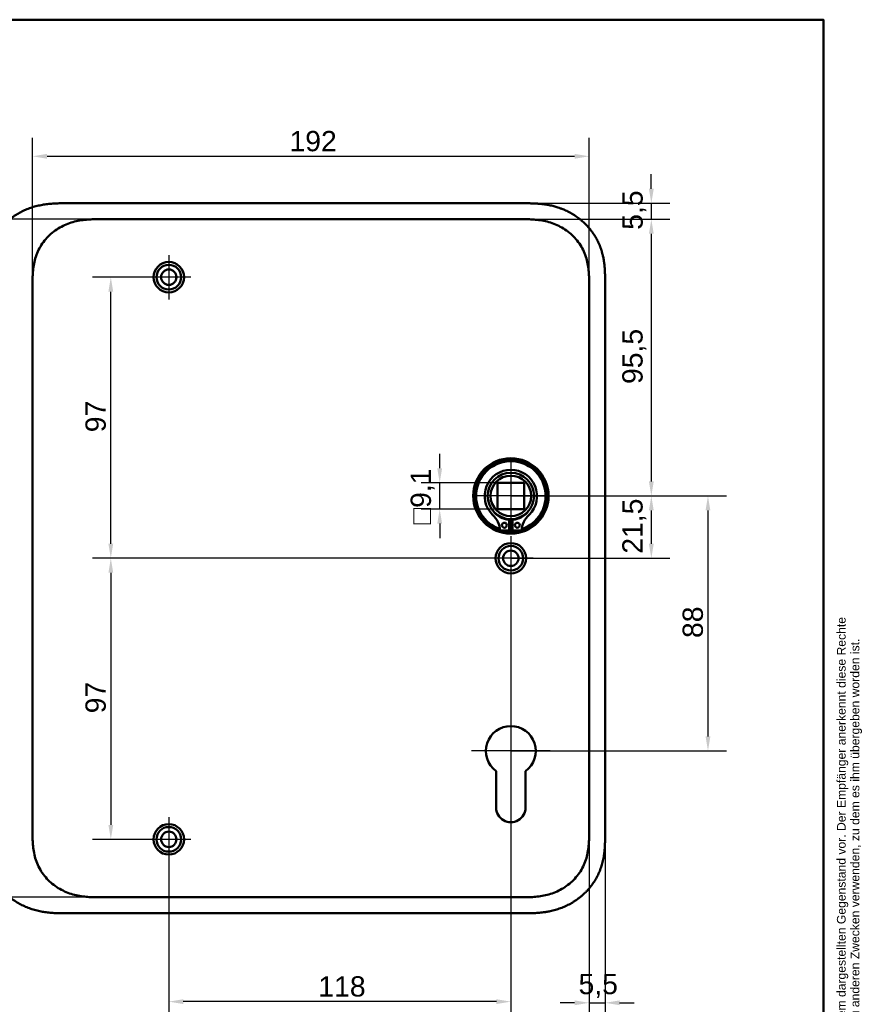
# Model space of a CAD drawing. Header units: millimetres. Extents: x 20 to 833, y 20 to 574.
# Tile 12 of 12: x 543 to 833, y 234 to 574. Entities that reach past the tile are written whole.
import ezdxf
from ezdxf.enums import TextEntityAlignment as Align

# ---------------------------------------------------------------- set-up
doc = ezdxf.new("R2010")
doc.units = ezdxf.units.MM
doc.header["$LTSCALE"] = 2
for name, color, linetype, lineweight in [('Bemaßungen(DIN)', 7, 'Continuous', 25), ('Mittelpunktmarkierung(DIN)', 7, 'Continuous', 25), ('Sichtbare Kanten(DIN)', 7, 'Continuous', 50), ('Skizziergeometrie(DIN)', 7, 'Continuous', 50), ('Symbole(DIN)', 7, 'Continuous', 25)]:
    doc.layers.add(name, color=color, linetype=linetype, lineweight=lineweight)
doc.styles.add('Aktuell-DIN', font='arial.ttf')
doc.styles.add('STANDARD-DIN~0', font='arial.ttf')
doc.styles.add('Textstil10', font='arial.ttf')
doc.styles.add('Textstil41', font='arial.ttf', dxfattribs={"width": 0.8})
doc.styles.add('Textstil83', font='arial.ttf', dxfattribs={"width": 0.8})
doc.dimstyles.new('CAD-LAN', dxfattribs={"dimscale": 2, "dimtxt": 3.5, "dimasz": 2.5, "dimexe": 3.175, "dimexo": 0, "dimgap": 0.8, "dimtad": 1, "dimrnd": 1e-08, "dimtxsty": 'STANDARD-DIN~0', "dimcen": 0.09, "dimdle": 10, "dimclrd": 250, "dimclre": 250, "dimclrt": 250, "dimadec": 0, "dimazin": 2, "dimtfac": 1, "dimtmove": 0, "dimatfit": 3, "dimfxl": 1, "dimtolj": 1, "dimtzin": 0, "dimlwd": 25, "dimlwe": 25, "dimarcsym": 0})

# ---------------------------------------------------------------- blocks, each defined once
blk = doc.blocks.new('Ränder Standardrahmen')
at = {"layer": 'Skizziergeometrie(DIN)', "flags": 128}
blk.add_lwpolyline([(10, 10), (10, 287), (410, 287), (410, 10), (10, 10)], dxfattribs=at)
blk = doc.blocks.new('Schriftfelder Heusser')
at = {"layer": 'Symbole(DIN)', "color": 7, "insert": (293.33, 191.7), "char_height": 1.5, "width": 182.3003, "attachment_point": 1, "rotation": 90, "line_spacing_factor": 0.944221, "style": 'Aktuell-DIN'}
blk.add_mtext('\\fArial|b0|i0;\\H1.5000;Die Schlossfabrik Heusser AG ist Eigentümerin dieses Dokumentes und behält sich alle Rechte an diesem und dem dargestellten Gegenstand vor. Der Empfänger anerkennt diese Rechte\\Pund wird das Dokument nicht ohne schriftliche Ermächtigung der Eigentümerin Dritten zugänglich machen oder zu anderen Zwecken verwenden, zu dem es ihm übergeben worden ist.\\P ', dxfattribs=at)
at = {"layer": 'Symbole(DIN)', "color": 179, "true_color": 0x262659, "style": 'Textstil10'}
blk.add_attdef('ERSTELLUNGSDATUM_001', (217.23, 218.29), '', height=2, dxfattribs=at)
at = {"layer": 'Symbole(DIN)', "color": 179, "true_color": 0x262659}
for tag, height, style, p in [('AUTOR', 2.49, 'Aktuell-DIN', (240.03, 219.26)), ('KONTROLLDATUM', 2, 'Textstil10', (217.42, 215.04)), ('KONTROLLIERT_VON', 2, 'Textstil10', (239.98, 215.05))]:
    blk.add_attdef(tag, text='', height=height, dxfattribs=dict(at, style=style)).set_placement(p, align=Align.MIDDLE_LEFT)
at = {"layer": 'Symbole(DIN)', "color": 7, "style": 'Textstil83', "width": 0.8}
blk.add_attdef('Anfänglicher_Ansichtsmaßstab_001', (281.57, 213.34), '', height=2.3, dxfattribs=at)
at = {"layer": 'Symbole(DIN)', "color": 179, "true_color": 0x262659, "style": 'Textstil10'}
blk.add_attdef('PROJEKT', text='', height=2, dxfattribs=at).set_placement((217.77, 209.72), align=Align.BOTTOM_LEFT)
at = {"layer": 'Symbole(DIN)', "color": 7, "style": 'Textstil41', "width": 0.8}
blk.add_attdef('STATUS', text='', height=5, dxfattribs=at).set_placement((284.53, 195.86), align=Align.MIDDLE_CENTER)
blk = doc.blocks.new('*D14')
at = {"layer": 'Bemaßungen(DIN)', "color": 250, "linetype": 'Continuous', "lineweight": 25, "true_color": 0x3f3f3f, "transparency": 16777216}
for p, q in [((570.71, 505.14), (508.36, 505.14)), ((514.71, 500.14), (514.71, 276.14)), ((570.71, 271.14), (508.36, 271.14))]:
    blk.add_line(p, q, dxfattribs=at)
at = {"layer": 'Bemaßungen(DIN)', "color": 250, "linetype": 'Continuous', "true_color": 0x3f3f3f, "transparency": 16777216}
for points in [[(513.88, 500.14), (515.54, 500.14), (514.71, 505.14)], [(513.88, 276.14), (515.54, 276.14), (514.71, 271.14)]]:
    blk.add_solid(points, dxfattribs=at)
at = {"layer": 'Defpoints', "color": 0, "linetype": 'Continuous', "transparency": 16777216}
for p in [(570.71, 505.14), (514.71, 271.14), (570.71, 271.14)]:
    blk.add_point(p, dxfattribs=at)
at = {"layer": 'Bemaßungen(DIN)', "color": 250, "linetype": 'Continuous', "lineweight": 25, "true_color": 0x3f3f3f, "transparency": 16777216, "insert": (505.96, 380.36), "char_height": 7, "attachment_point": 1, "rotation": 90, "style": 'STANDARD-DIN~0'}
blk.add_mtext('\\A1;234', dxfattribs=at)
blk = doc.blocks.new('*D15')
at = {"layer": 'Bemaßungen(DIN)', "color": 250, "linetype": 'Continuous', "lineweight": 25, "true_color": 0x3f3f3f, "transparency": 16777216}
for p, q in [((547.17, 482.86), (547.17, 533.21)), ((739.17, 482.86), (739.17, 533.21)), ((552.17, 526.86), (734.17, 526.86))]:
    blk.add_line(p, q, dxfattribs=at)
at = {"layer": 'Bemaßungen(DIN)', "color": 250, "linetype": 'Continuous', "true_color": 0x3f3f3f, "transparency": 16777216}
for points in [[(552.17, 527.69), (552.17, 526.02), (547.17, 526.86)], [(734.17, 527.69), (734.17, 526.02), (739.17, 526.86)]]:
    blk.add_solid(points, dxfattribs=at)
at = {"layer": 'Defpoints', "color": 0, "linetype": 'Continuous', "transparency": 16777216}
for p in [(739.17, 526.86), (547.17, 482.86), (739.17, 482.86)]:
    blk.add_point(p, dxfattribs=at)
at = {"layer": 'Bemaßungen(DIN)', "color": 250, "linetype": 'Continuous', "lineweight": 25, "true_color": 0x3f3f3f, "transparency": 16777216, "insert": (635.8, 535.6), "char_height": 7, "attachment_point": 1, "style": 'STANDARD-DIN~0'}
blk.add_mtext('\\A1;192', dxfattribs=at)
blk = doc.blocks.new('*D18')
at = {"layer": 'Bemaßungen(DIN)', "color": 250, "linetype": 'Continuous', "lineweight": 25, "true_color": 0x3f3f3f, "transparency": 16777216}
for p, q in [((594.17, 485.14), (567.82, 485.14)), ((574.17, 393.14), (574.17, 480.14)), ((712.17, 388.14), (567.82, 388.14))]:
    blk.add_line(p, q, dxfattribs=at)
at = {"layer": 'Bemaßungen(DIN)', "color": 250, "linetype": 'Continuous', "true_color": 0x3f3f3f, "transparency": 16777216}
for points in [[(573.34, 480.14), (575, 480.14), (574.17, 485.14)], [(573.34, 393.14), (575, 393.14), (574.17, 388.14)]]:
    blk.add_solid(points, dxfattribs=at)
at = {"layer": 'Defpoints', "color": 0, "linetype": 'Continuous', "transparency": 16777216}
for p in [(574.17, 485.14), (594.17, 485.14), (712.17, 388.14)]:
    blk.add_point(p, dxfattribs=at)
at = {"layer": 'Bemaßungen(DIN)', "color": 250, "linetype": 'Continuous', "lineweight": 25, "true_color": 0x3f3f3f, "transparency": 16777216, "insert": (565.42, 431.63), "char_height": 7, "attachment_point": 1, "rotation": 90, "style": 'STANDARD-DIN~0'}
blk.add_mtext('\\A1;97', dxfattribs=at)
blk = doc.blocks.new('*D19')
at = {"layer": 'Bemaßungen(DIN)', "color": 250, "linetype": 'Continuous', "lineweight": 25, "true_color": 0x3f3f3f, "transparency": 16777216}
for p, q in [((712.17, 388.14), (567.82, 388.14)), ((574.17, 383.14), (574.17, 296.14)), ((594.17, 291.14), (567.82, 291.14))]:
    blk.add_line(p, q, dxfattribs=at)
at = {"layer": 'Bemaßungen(DIN)', "color": 250, "linetype": 'Continuous', "true_color": 0x3f3f3f, "transparency": 16777216}
for points in [[(573.34, 383.14), (575, 383.14), (574.17, 388.14)], [(573.34, 296.14), (575, 296.14), (574.17, 291.14)]]:
    blk.add_solid(points, dxfattribs=at)
at = {"layer": 'Defpoints', "color": 0, "linetype": 'Continuous', "transparency": 16777216}
for p in [(712.17, 388.14), (574.17, 291.14), (594.17, 291.14)]:
    blk.add_point(p, dxfattribs=at)
at = {"layer": 'Bemaßungen(DIN)', "color": 250, "linetype": 'Continuous', "lineweight": 25, "true_color": 0x3f3f3f, "transparency": 16777216, "insert": (565.42, 334.63), "char_height": 7, "attachment_point": 1, "rotation": 90, "style": 'STANDARD-DIN~0'}
blk.add_mtext('\\A1;97', dxfattribs=at)
blk = doc.blocks.new('*D20')
at = {"layer": 'Bemaßungen(DIN)', "color": 250, "linetype": 'Continuous', "lineweight": 25, "true_color": 0x3f3f3f, "transparency": 16777216}
for p, q in [((760.63, 515.64), (760.63, 520.64)), ((716.63, 510.64), (766.98, 510.64)), ((760.63, 510.64), (760.63, 505.14)), ((715.63, 505.14), (766.98, 505.14)), ((760.63, 500.14), (760.63, 495.14))]:
    blk.add_line(p, q, dxfattribs=at)
at = {"layer": 'Bemaßungen(DIN)', "color": 250, "linetype": 'Continuous', "true_color": 0x3f3f3f, "transparency": 16777216}
for points in [[(759.8, 515.64), (761.47, 515.64), (760.63, 510.64)], [(759.8, 500.14), (761.47, 500.14), (760.63, 505.14)]]:
    blk.add_solid(points, dxfattribs=at)
at = {"layer": 'Defpoints', "color": 0, "linetype": 'Continuous', "transparency": 16777216}
for p in [(716.63, 510.64), (715.63, 505.14), (760.63, 505.14)]:
    blk.add_point(p, dxfattribs=at)
at = {"layer": 'Bemaßungen(DIN)', "color": 250, "linetype": 'Continuous', "lineweight": 25, "true_color": 0x3f3f3f, "transparency": 16777216, "insert": (750.65, 501.49), "char_height": 7, "attachment_point": 1, "rotation": 90, "style": 'STANDARD-DIN~0'}
blk.add_mtext('\\A1;5,5', dxfattribs=at)
blk = doc.blocks.new('*D21')
at = {"layer": 'Bemaßungen(DIN)', "color": 250, "linetype": 'Continuous', "lineweight": 25, "true_color": 0x3f3f3f, "transparency": 16777216}
for p, q in [((715.63, 505.14), (766.98, 505.14)), ((760.63, 500.14), (760.63, 414.64)), ((712.17, 409.64), (766.98, 409.64))]:
    blk.add_line(p, q, dxfattribs=at)
at = {"layer": 'Bemaßungen(DIN)', "color": 250, "linetype": 'Continuous', "true_color": 0x3f3f3f, "transparency": 16777216}
for points in [[(759.8, 500.14), (761.47, 500.14), (760.63, 505.14)], [(759.8, 414.64), (761.47, 414.64), (760.63, 409.64)]]:
    blk.add_solid(points, dxfattribs=at)
at = {"layer": 'Defpoints', "color": 0, "linetype": 'Continuous', "transparency": 16777216}
for p in [(715.63, 505.14), (712.17, 409.64), (760.63, 409.64)]:
    blk.add_point(p, dxfattribs=at)
at = {"layer": 'Bemaßungen(DIN)', "color": 250, "linetype": 'Continuous', "lineweight": 25, "true_color": 0x3f3f3f, "transparency": 16777216, "insert": (750.62, 448.27), "char_height": 7, "attachment_point": 1, "rotation": 90, "style": 'STANDARD-DIN~0'}
blk.add_mtext('\\A1;95,5', dxfattribs=at)
blk = doc.blocks.new('*D22')
at = {"layer": 'Bemaßungen(DIN)', "color": 250, "linetype": 'Continuous', "lineweight": 25, "true_color": 0x3f3f3f, "transparency": 16777216}
for p, q in [((712.17, 409.64), (766.98, 409.64)), ((760.63, 404.64), (760.63, 393.14)), ((712.17, 388.14), (766.98, 388.14))]:
    blk.add_line(p, q, dxfattribs=at)
at = {"layer": 'Bemaßungen(DIN)', "color": 250, "linetype": 'Continuous', "true_color": 0x3f3f3f, "transparency": 16777216}
for points in [[(759.8, 404.64), (761.47, 404.64), (760.63, 409.64)], [(759.8, 393.14), (761.47, 393.14), (760.63, 388.14)]]:
    blk.add_solid(points, dxfattribs=at)
at = {"layer": 'Defpoints', "color": 0, "linetype": 'Continuous', "transparency": 16777216}
for p in [(712.17, 409.64), (712.17, 388.14), (760.63, 388.14)]:
    blk.add_point(p, dxfattribs=at)
at = {"layer": 'Bemaßungen(DIN)', "color": 250, "linetype": 'Continuous', "lineweight": 25, "true_color": 0x3f3f3f, "transparency": 16777216, "insert": (750.62, 389.71), "char_height": 7, "attachment_point": 1, "rotation": 90, "style": 'STANDARD-DIN~0'}
blk.add_mtext('\\A1;21,5', dxfattribs=at)
blk = doc.blocks.new('*D23')
at = {"layer": 'Bemaßungen(DIN)', "color": 250, "linetype": 'Continuous', "lineweight": 25, "true_color": 0x3f3f3f, "transparency": 16777216}
for p, q in [((712.17, 409.64), (786.52, 409.64)), ((780.17, 404.64), (780.17, 326.64)), ((712.17, 321.64), (786.52, 321.64))]:
    blk.add_line(p, q, dxfattribs=at)
at = {"layer": 'Bemaßungen(DIN)', "color": 250, "linetype": 'Continuous', "true_color": 0x3f3f3f, "transparency": 16777216}
for points in [[(779.34, 404.64), (781, 404.64), (780.17, 409.64)], [(779.34, 326.64), (781, 326.64), (780.17, 321.64)]]:
    blk.add_solid(points, dxfattribs=at)
at = {"layer": 'Defpoints', "color": 0, "linetype": 'Continuous', "transparency": 16777216}
for p in [(712.17, 409.64), (712.17, 321.64), (780.17, 321.64)]:
    blk.add_point(p, dxfattribs=at)
at = {"layer": 'Bemaßungen(DIN)', "color": 250, "linetype": 'Continuous', "lineweight": 25, "true_color": 0x3f3f3f, "transparency": 16777216, "insert": (771.42, 360.62), "char_height": 7, "attachment_point": 1, "rotation": 90, "style": 'STANDARD-DIN~0'}
blk.add_mtext('\\A1;88', dxfattribs=at)
blk = doc.blocks.new('*D24')
at = {"layer": 'Bemaßungen(DIN)', "color": 250, "linetype": 'Continuous', "lineweight": 25, "true_color": 0x3f3f3f, "transparency": 16777216}
for p, q in [((712.17, 380.49), (712.17, 228.79)), ((594.17, 283.49), (594.17, 228.79)), ((707.17, 235.14), (599.17, 235.14))]:
    blk.add_line(p, q, dxfattribs=at)
at = {"layer": 'Bemaßungen(DIN)', "color": 250, "linetype": 'Continuous', "true_color": 0x3f3f3f, "transparency": 16777216}
for points in [[(599.17, 235.97), (599.17, 234.31), (594.17, 235.14)], [(707.17, 235.97), (707.17, 234.31), (712.17, 235.14)]]:
    blk.add_solid(points, dxfattribs=at)
at = {"layer": 'Defpoints', "color": 0, "linetype": 'Continuous', "transparency": 16777216}
for p in [(712.17, 380.49), (594.17, 283.49), (594.17, 235.14)]:
    blk.add_point(p, dxfattribs=at)
at = {"layer": 'Bemaßungen(DIN)', "color": 250, "linetype": 'Continuous', "lineweight": 25, "true_color": 0x3f3f3f, "transparency": 16777216, "insert": (645.76, 243.89), "char_height": 7, "attachment_point": 1, "style": 'STANDARD-DIN~0'}
blk.add_mtext('\\A1;118', dxfattribs=at)
blk = doc.blocks.new('*D25')
at = {"layer": 'Bemaßungen(DIN)', "color": 250, "linetype": 'Continuous', "lineweight": 25, "true_color": 0x3f3f3f, "transparency": 16777216}
for p, q in [((739.17, 295.93), (739.17, 228.38)), ((744.67, 292.43), (744.67, 228.38)), ((734.17, 234.73), (729.17, 234.73)), ((739.17, 234.73), (744.67, 234.73)), ((749.67, 234.73), (754.67, 234.73))]:
    blk.add_line(p, q, dxfattribs=at)
at = {"layer": 'Bemaßungen(DIN)', "color": 250, "linetype": 'Continuous', "true_color": 0x3f3f3f, "transparency": 16777216}
for points in [[(734.17, 235.56), (734.17, 233.9), (739.17, 234.73)], [(749.67, 235.56), (749.67, 233.9), (744.67, 234.73)]]:
    blk.add_solid(points, dxfattribs=at)
at = {"layer": 'Defpoints', "color": 0, "linetype": 'Continuous', "transparency": 16777216}
for p in [(739.17, 295.93), (744.67, 292.43), (744.67, 234.73)]:
    blk.add_point(p, dxfattribs=at)
at = {"layer": 'Bemaßungen(DIN)', "color": 250, "linetype": 'Continuous', "lineweight": 25, "true_color": 0x3f3f3f, "transparency": 16777216, "insert": (735.52, 244.71), "char_height": 7, "attachment_point": 1, "style": 'STANDARD-DIN~0'}
blk.add_mtext('\\A1;5,5', dxfattribs=at)
blk = doc.blocks.new('*D26')
at = {"layer": 'Bemaßungen(DIN)', "color": 250, "linetype": 'Continuous', "lineweight": 25, "true_color": 0x3f3f3f, "transparency": 16777216}
for p, q in [((687.62, 419.19), (687.62, 424.19)), ((707.62, 414.19), (681.27, 414.19)), ((687.62, 405.09), (687.62, 414.19)), ((707.62, 405.09), (681.27, 405.09)), ((687.62, 400.09), (687.62, 395.09))]:
    blk.add_line(p, q, dxfattribs=at)
at = {"layer": 'Bemaßungen(DIN)', "color": 250, "linetype": 'Continuous', "true_color": 0x3f3f3f, "transparency": 16777216}
for points in [[(686.79, 419.19), (688.45, 419.19), (687.62, 414.19)], [(686.79, 400.09), (688.45, 400.09), (687.62, 405.09)]]:
    blk.add_solid(points, dxfattribs=at)
at = {"layer": 'Defpoints', "color": 0, "linetype": 'Continuous', "transparency": 16777216}
for p in [(687.62, 414.19), (707.62, 414.19), (707.62, 405.09)]:
    blk.add_point(p, dxfattribs=at)
at = {"layer": 'Bemaßungen(DIN)', "color": 250, "linetype": 'Continuous', "lineweight": 25, "true_color": 0x3f3f3f, "transparency": 16777216, "insert": (677.61, 399.87), "char_height": 7, "attachment_point": 1, "rotation": 90, "style": 'STANDARD-DIN~0'}
blk.add_mtext('\\A1;\\fAIGDT|b0|i0;\\H7.0000;o\\fArial|b0|i0;\\H7.0000;9,1', dxfattribs=at)

msp = doc.modelspace()

# ---------------------------------------------------------------- linework, layer by layer
at = {"layer": 'Mittelpunktmarkierung(DIN)', "linetype": 'Continuous'}
for p, q in [((594.171, 492.791), (594.171, 477.491)), ((601.821, 485.141), (586.521, 485.141)), ((712.171, 421.641), (712.171, 397.641)), ((724.171, 409.641), (700.171, 409.641)), ((712.171, 395.791), (712.171, 380.491)), ((719.821, 388.141), (704.521, 388.141)), ((712.171, 335.241), (712.171, 311.641)), ((725.771, 321.641), (698.571, 321.641)), ((594.171, 298.791), (594.171, 283.491)), ((601.821, 291.141), (586.521, 291.141))]:
    msp.add_line(p, q, dxfattribs=at)
at = {"layer": 'Sichtbare Kanten(DIN)'}
for p, q in [((716.632, 510.641), (557.71, 510.641)), ((570.71, 505.141), (570.71, 505.141)), ((715.633, 505.141), (570.71, 505.141)), ((744.671, 292.425), (744.671, 483.857)), ((707.621, 405.091), (707.621, 414.191)), ((707.621, 414.191), (716.721, 414.191)), ((716.721, 414.191), (716.721, 405.091)), ((716.721, 405.091), (707.621, 405.091)), ((711.554, 401.383), (711.554, 397.683)), ((712.788, 397.683), (712.788, 401.383)), ((711.554, 397.683), (708.531, 397.683)), ((715.812, 397.683), (712.788, 397.683)), ((707.071, 302.141), (707.072, 314.716)), ((717.271, 314.717), (717.271, 302.141)), ((570.709, 271.141), (570.71, 271.141)), ((715.633, 271.141), (570.71, 271.141)), ((715.633, 271.141), (715.633, 271.141)), ((557.71, 265.641), (716.632, 265.641))]:
    msp.add_line(p, q, dxfattribs=at)
for centre, radius in [((594.171, 485.141), 5.25), ((594.171, 485.141), 4.25), ((594.171, 485.141), 2.65), ((712.171, 409.641), 13), ((712.171, 409.641), 12.5), ((712.171, 409.641), 8), ((712.171, 409.641), 7), ((709.939, 399.533), 0.85), ((714.403, 399.533), 0.85), ((712.171, 388.141), 5.25), ((712.171, 388.141), 4.25), ((712.171, 388.141), 2.65), ((594.171, 291.141), 5.25), ((594.171, 291.141), 4.25), ((594.171, 291.141), 2.65)]:
    msp.add_circle(centre, radius, dxfattribs=at)
for centre, radius, start, end in [((712.171, 409.641), 12, 288.17213, 251.82787), ((712.171, 409.641), 9.017, 314.1409, 225.8591), ((712.171, 408.908), 7.55, 215.6871, 265.31499), ((712.171, 408.908), 7.55, 274.68501, 324.3129), ((699.848, 396.943), 8.678, 4.96705, 45.8591), ((712.171, 409.641), 8.2, 243.63056, 296.36944), ((724.494, 396.943), 8.678, 134.1409, 175.03295), ((712.171, 409.641), 12, 265.21102, 274.78898), ((712.171, 409.641), 9, 266.0711, 273.9289), ((712.171, 321.641), 8.6, 306.37184, 233.63272), ((712.171, 302.141), 5.1, 179.99749, 0)]:
    msp.add_arc(centre, radius, start, end, dxfattribs=at)
for points, knots in [([(557.71, 510.641), (557.124, 510.639), (555.946, 510.625), (554.457, 510.562), (552.959, 510.447), (551.756, 510.309), (550.251, 510.067), (549.051, 509.815), (547.561, 509.42), (546.382, 509.038), (544.931, 508.478), (543.793, 507.962), (542.408, 507.233), (541.334, 506.585), (540.041, 505.695), (539.052, 504.923), (537.878, 503.887), (536.992, 503.003), (535.96, 501.839), (535.197, 500.862), (534.325, 499.592), (533.696, 498.541), (532.997, 497.191), (532.51, 496.085), (531.989, 494.68), (531.643, 493.542), (531.295, 492.108), (531.081, 490.956), (530.885, 489.517), (530.782, 488.368), (530.705, 486.942), (530.672, 485.528), (530.671, 484.411), (530.671, 483.857)], [-0.99998994, -0.99998994, -0.99998994, -0.99998994, -0.9592928, -0.91859565, -0.89824708, -0.85754993, -0.83720136, -0.79650421, -0.77615564, -0.73545849, -0.71510992, -0.67441277, -0.6540642, -0.61336705, -0.59301848, -0.55232133, -0.53197276, -0.49127561, -0.47092704, -0.43022989, -0.40988132, -0.36918417, -0.3488356, -0.30813845, -0.28778988, -0.24709273, -0.22674416, -0.18604701, -0.16569844, -0.12500129, -0.10465272, -0.06395557, -0.02325842, -0.02325842, -0.02325842, -0.02325842]), ([(744.671, 483.857), (744.671, 484.155), (744.671, 484.754), (744.665, 485.507), (744.653, 486.264), (744.635, 486.872), (744.601, 487.635), (744.563, 488.247), (744.488, 489.166), (744.386, 490.085), (744.199, 491.311), (744.016, 492.224), (743.798, 493.131), (743.635, 493.732), (743.409, 494.478), (743.209, 495.069), (742.936, 495.8), (742.699, 496.377), (742.316, 497.232), (741.898, 498.071), (741.205, 499.294), (740.521, 500.339), (739.586, 501.588), (738.778, 502.539), (737.698, 503.663), (736.78, 504.507), (735.572, 505.491), (734.561, 506.219), (733.247, 507.052), (732.157, 507.655), (730.896, 508.261), (730.037, 508.624), (729.165, 508.954), (728.579, 509.158), (727.691, 509.439), (726.794, 509.686), (725.588, 509.964), (724.677, 510.134), (723.762, 510.275), (723.151, 510.355), (722.388, 510.439), (721.777, 510.493), (721.015, 510.547), (720.405, 510.58), (719.492, 510.615), (718.281, 510.64), (717.23, 510.642), (716.632, 510.641)], [-0.99999789, -0.99999789, -0.99999789, -0.99999789, -0.9791648, -0.9583317, -0.94791516, -0.92708206, -0.91666552, -0.89583243, -0.88541588, -0.85416624, -0.83333315, -0.80208351, -0.79166696, -0.77083387, -0.76041733, -0.73958423, -0.72916769, -0.70833459, -0.69791805, -0.66666841, -0.64583532, -0.60416913, -0.58333604, -0.54166985, -0.52083676, -0.47917058, -0.45833749, -0.4166713, -0.39583821, -0.35417202, -0.33333893, -0.30208929, -0.29167275, -0.27083965, -0.26042311, -0.22917347, -0.20834038, -0.17709074, -0.16667419, -0.1458411, -0.13542455, -0.11459146, -0.10417491, -0.08334182, -0.07292528, -0.04167564, -0.00000945, -0.00000945, -0.00000945, -0.00000945]), ([(547.171, 482.857), (547.171, 483.485), (547.171, 484.133), (547.184, 484.782), (547.198, 485.504), (547.226, 486.228), (547.282, 486.943), (547.342, 487.722), (547.433, 488.49), (547.564, 489.252), (547.7, 490.044), (547.878, 490.83), (548.113, 491.621), (548.349, 492.414), (548.639, 493.202), (548.984, 493.967), (549.331, 494.736), (549.734, 495.485), (550.189, 496.202), (550.644, 496.917), (551.151, 497.602), (551.707, 498.251), (552.257, 498.893), (552.859, 499.501), (553.496, 500.061), (554.132, 500.622), (554.802, 501.133), (555.503, 501.598), (556.198, 502.06), (556.924, 502.475), (557.677, 502.844), (558.413, 503.204), (559.176, 503.521), (559.959, 503.792), (560.714, 504.053), (561.488, 504.272), (562.272, 504.45), (563.021, 504.62), (563.777, 504.752), (564.541, 504.853), (565.264, 504.948), (565.994, 505.014), (566.725, 505.058), (567.416, 505.099), (568.108, 505.121), (568.794, 505.131), (569.441, 505.141), (570.082, 505.141), (570.71, 505.141)], [0, 0, 0, 0, 0.20048, 0.20048, 0.20048, 0.4237428, 0.4237428, 0.4237428, 0.6666848, 0.6666848, 0.6666848, 0.9193992, 0.9193992, 0.9193992, 1.173002, 1.173002, 1.173002, 1.4278722, 1.4278722, 1.4278722, 1.6819311, 1.6819311, 1.6819311, 1.933378, 1.933378, 1.933378, 2.1848149, 2.1848149, 2.1848149, 2.4343919, 2.4343919, 2.4343919, 2.6782792, 2.6782792, 2.6782792, 2.9134601, 2.9134601, 2.9134601, 3.1379646, 3.1379646, 3.1379646, 3.3508174, 3.3508174, 3.3508174, 3.5518222, 3.5518222, 3.5518222, 3.7413044, 3.7413044, 3.7413044, 3.7413044]), ([(715.633, 505.141), (716.26, 505.141), (716.902, 505.141), (717.548, 505.131), (718.234, 505.121), (718.927, 505.099), (719.617, 505.058), (720.348, 505.014), (721.078, 504.948), (721.802, 504.853), (722.565, 504.752), (723.322, 504.62), (724.07, 504.45), (724.854, 504.272), (725.629, 504.053), (726.384, 503.792), (727.167, 503.521), (727.93, 503.204), (728.666, 502.844), (729.419, 502.475), (730.144, 502.06), (730.84, 501.598), (731.54, 501.133), (732.21, 500.622), (732.847, 500.061), (733.484, 499.501), (734.085, 498.893), (734.635, 498.251), (735.192, 497.602), (735.699, 496.917), (736.153, 496.202), (736.609, 495.484), (737.012, 494.736), (737.358, 493.967), (737.704, 493.202), (737.994, 492.414), (738.229, 491.621), (738.464, 490.83), (738.643, 490.044), (738.779, 489.252), (738.91, 488.49), (739, 487.722), (739.061, 486.943), (739.116, 486.228), (739.145, 485.504), (739.159, 484.782), (739.171, 484.133), (739.171, 483.485), (739.171, 482.857)], [0, 0, 0, 0, 0.1894834, 0.1894834, 0.1894834, 0.3904881, 0.3904881, 0.3904881, 0.6033414, 0.6033414, 0.6033414, 0.8278466, 0.8278466, 0.8278466, 1.0630283, 1.0630283, 1.0630283, 1.3069161, 1.3069161, 1.3069161, 1.5564929, 1.5564929, 1.5564929, 1.8079285, 1.8079285, 1.8079285, 2.0593731, 2.0593731, 2.0593731, 2.3134297, 2.3134297, 2.3134297, 2.5682979, 2.5682979, 2.5682979, 2.8218991, 2.8218991, 2.8218991, 3.0746122, 3.0746122, 3.0746122, 3.3175525, 3.3175525, 3.3175525, 3.5408138, 3.5408138, 3.5408138, 3.7412926, 3.7412926, 3.7412926, 3.7412926]), ([(530.671, 292.343), (530.671, 291.816), (530.672, 290.726), (530.705, 289.34), (530.782, 287.914), (530.885, 286.765), (531.081, 285.326), (531.295, 284.174), (531.643, 282.74), (531.989, 281.602), (532.51, 280.197), (532.997, 279.091), (533.696, 277.741), (534.325, 276.69), (535.196, 275.42), (535.96, 274.443), (536.992, 273.279), (537.878, 272.396), (539.052, 271.359), (540.041, 270.587), (541.334, 269.697), (542.408, 269.049), (543.793, 268.32), (544.931, 267.804), (546.382, 267.244), (547.561, 266.862), (549.051, 266.468), (550.251, 266.215), (551.756, 265.974), (552.959, 265.835), (554.457, 265.72), (555.946, 265.657), (557.124, 265.643), (557.71, 265.641)], [-0.97472618, -0.97472618, -0.97472618, -0.97472618, -0.93604739, -0.89534998, -0.87500127, -0.83430386, -0.81395515, -0.77325774, -0.75290903, -0.71221162, -0.69186291, -0.6511655, -0.6308168, -0.59011938, -0.56977068, -0.52907326, -0.50872456, -0.46802714, -0.44767844, -0.40698102, -0.38663232, -0.3459349, -0.3255862, -0.28488878, -0.26454008, -0.22384266, -0.20349396, -0.16279654, -0.14244784, -0.10175042, -0.08140172, -0.0407043, -0.00000689, -0.00000689, -0.00000689, -0.00000689]), ([(570.709, 271.141), (570.082, 271.141), (569.441, 271.141), (568.794, 271.151), (568.108, 271.161), (567.416, 271.183), (566.725, 271.224), (565.994, 271.268), (565.264, 271.334), (564.541, 271.43), (563.777, 271.53), (563.02, 271.662), (562.272, 271.832), (561.488, 272.01), (560.714, 272.229), (559.959, 272.49), (559.175, 272.761), (558.413, 273.078), (557.677, 273.438), (556.923, 273.807), (556.198, 274.222), (555.503, 274.684), (554.802, 275.149), (554.132, 275.66), (553.496, 276.221), (552.859, 276.781), (552.257, 277.389), (551.707, 278.031), (551.151, 278.68), (550.644, 279.365), (550.189, 280.08), (549.734, 280.798), (549.331, 281.546), (548.984, 282.315), (548.639, 283.08), (548.349, 283.868), (548.113, 284.661), (547.878, 285.452), (547.7, 286.238), (547.564, 287.03), (547.433, 287.792), (547.342, 288.561), (547.282, 289.339), (547.226, 290.054), (547.198, 290.778), (547.184, 291.5), (547.171, 292.149), (547.171, 292.797), (547.171, 293.425)], [0, 0, 0, 0, 0.1894861, 0.1894861, 0.1894861, 0.3904941, 0.3904941, 0.3904941, 0.6033491, 0.6033491, 0.6033491, 0.8278544, 0.8278544, 0.8278544, 1.0630348, 1.0630348, 1.0630348, 1.3069205, 1.3069205, 1.3069205, 1.5564953, 1.5564953, 1.5564953, 1.8079303, 1.8079303, 1.8079303, 2.0593759, 2.0593759, 2.0593759, 2.3134335, 2.3134335, 2.3134335, 2.5683022, 2.5683022, 2.5683022, 2.8219033, 2.8219033, 2.8219033, 3.0746163, 3.0746163, 3.0746163, 3.3175565, 3.3175565, 3.3175565, 3.5408165, 3.5408165, 3.5408165, 3.7412931, 3.7412931, 3.7412931, 3.7412931]), ([(739.171, 293.425), (739.171, 292.797), (739.171, 292.149), (739.159, 291.5), (739.145, 290.778), (739.116, 290.054), (739.061, 289.339), (739, 288.56), (738.91, 287.792), (738.779, 287.03), (738.643, 286.238), (738.464, 285.452), (738.229, 284.661), (737.994, 283.868), (737.704, 283.08), (737.358, 282.315), (737.012, 281.546), (736.609, 280.798), (736.153, 280.08), (735.699, 279.365), (735.192, 278.68), (734.635, 278.031), (734.085, 277.389), (733.484, 276.781), (732.847, 276.221), (732.21, 275.66), (731.54, 275.149), (730.84, 274.684), (730.144, 274.222), (729.419, 273.807), (728.666, 273.438), (727.93, 273.078), (727.167, 272.761), (726.384, 272.49), (725.629, 272.229), (724.854, 272.01), (724.07, 271.832), (723.322, 271.662), (722.565, 271.53), (721.802, 271.43), (721.078, 271.334), (720.348, 271.268), (719.617, 271.224), (718.926, 271.183), (718.234, 271.161), (717.548, 271.151), (716.902, 271.141), (716.26, 271.141), (715.633, 271.141)], [0, 0, 0, 0, 0.2004784, 0.2004784, 0.2004784, 0.4237411, 0.4237411, 0.4237411, 0.6666843, 0.6666843, 0.6666843, 0.9194, 0.9194, 0.9194, 1.1730033, 1.1730033, 1.1730033, 1.4278738, 1.4278738, 1.4278738, 1.6819326, 1.6819326, 1.6819326, 1.9333793, 1.9333793, 1.9333793, 2.1848165, 2.1848165, 2.1848165, 2.4343943, 2.4343943, 2.4343943, 2.6782826, 2.6782826, 2.6782826, 2.9134642, 2.9134642, 2.9134642, 3.1379689, 3.1379689, 3.1379689, 3.3508216, 3.3508216, 3.3508216, 3.5518256, 3.5518256, 3.5518256, 3.7413067, 3.7413067, 3.7413067, 3.7413067]), ([(716.632, 265.641), (717.23, 265.641), (718.281, 265.642), (719.492, 265.667), (720.405, 265.702), (721.015, 265.735), (721.777, 265.789), (722.388, 265.843), (723.152, 265.927), (723.762, 266.007), (724.677, 266.148), (725.588, 266.318), (726.945, 266.631), (728.138, 266.971), (729.605, 267.481), (730.756, 267.954), (732.157, 268.627), (733.246, 269.23), (734.561, 270.063), (735.573, 270.791), (736.78, 271.775), (737.697, 272.619), (738.778, 273.743), (739.586, 274.694), (740.521, 275.943), (741.205, 276.989), (741.976, 278.347), (742.521, 279.471), (743.113, 280.915), (743.513, 282.099), (743.92, 283.602), (744.175, 284.818), (744.386, 286.197), (744.488, 287.116), (744.563, 288.035), (744.601, 288.647), (744.635, 289.41), (744.653, 290.018), (744.665, 290.775), (744.671, 291.528), (744.671, 292.127), (744.671, 292.425)], [-0.99999787, -0.99999787, -0.99999787, -0.99999787, -0.95833168, -0.92708204, -0.9166655, -0.89583241, -0.88541586, -0.86458277, -0.85416622, -0.83333313, -0.82291658, -0.79166695, -0.77083385, -0.72916767, -0.70833458, -0.66666839, -0.6458353, -0.60416912, -0.58333603, -0.54166984, -0.52083675, -0.47917057, -0.45833747, -0.41667129, -0.3958382, -0.35417201, -0.33333892, -0.29167274, -0.27083965, -0.22917346, -0.20834037, -0.16667419, -0.14584109, -0.11459146, -0.10417491, -0.08334182, -0.07292527, -0.05209218, -0.04167563, -0.02084254, -0.00000945, -0.00000945, -0.00000945, -0.00000945])]:
    msp.add_open_spline(points, degree=3, knots=knots, dxfattribs=at)
for points, degree in [([(547.171, 293.425), (547.171, 356.569), (547.171, 419.713), (547.171, 482.857)], 3), ([(739.171, 482.857), (739.171, 388.141), (739.171, 293.425)], 2)]:
    msp.add_open_spline(points, degree=degree, dxfattribs=at)

# ---------------------------------------------------------------- block references
at = {"xscale": 2, "yscale": 2, "zscale": 2}
for name, p in [('Ränder Standardrahmen', (0, 0)), ('Schriftfelder Heusser', (238, -362.833))]:
    msp.add_blockref(name, p, dxfattribs=at)

# ---------------------------------------------------------------- dimensions: what is measured, and where the dimension line sits
at = {"layer": 'Bemaßungen(DIN)', "color": 250, "linetype": 'Continuous', "lineweight": 25, "true_color": 0x3f3f3f}
for base, p1, p2, angle, override, picture, middle in [((739.171, 526.857), (547.171, 482.857), (739.171, 482.857), 180, {"dimgap": 0.8, "dimdec": 2, "dimtol": 0, "dimlim": 0, "dimtp": 0, "dimtm": 0, "dimtdec": 2, "dimtofl": 0, "dimatfit": 1}, '*D15', (643.171, 526.857)), ((760.632, 505.141), (716.632, 510.641), (715.633, 505.141), 90, {"dimgap": 0.8, "dimdec": 2, "dimtol": 0, "dimlim": 0, "dimtp": 0, "dimtm": 0, "dimtdec": 2, "dimtofl": 1, "dimatfit": 1}, '*D20', (760.632, 507.891)), ((514.709, 271.141), (570.71, 505.141), (570.709, 271.141), 90, {"dimgap": 0.8, "dimdec": 2, "dimtol": 0, "dimlim": 0, "dimtp": 0, "dimtm": 0, "dimtdec": 2, "dimtofl": 0, "dimatfit": 1}, '*D14', (514.709, 388.141)), ((760.632, 409.641), (715.633, 505.141), (712.171, 409.641), 90, {"dimgap": 0.8, "dimdec": 2, "dimtol": 0, "dimlim": 0, "dimtp": 0, "dimtm": 0, "dimtdec": 2, "dimtofl": 0, "dimatfit": 1}, '*D21', (760.632, 457.391)), ((574.171, 485.141), (712.171, 388.141), (594.171, 485.141), 90, {"dimgap": 0.8, "dimdec": 2, "dimtol": 0, "dimlim": 0, "dimtp": 0, "dimtm": 0, "dimtdec": 2, "dimtofl": 0, "dimatfit": 1}, '*D18', (574.171, 436.641)), ((760.632, 388.141), (712.171, 409.641), (712.171, 388.141), 90, {"dimgap": 0.8, "dimdec": 2, "dimtol": 0, "dimlim": 0, "dimtp": 0, "dimtm": 0, "dimtdec": 2, "dimtofl": 0, "dimatfit": 1}, '*D22', (760.632, 398.891)), ((780.171, 321.641), (712.171, 409.641), (712.171, 321.641), 90, {"dimgap": 0.8, "dimdec": 2, "dimtol": 0, "dimlim": 0, "dimtp": 0, "dimtm": 0, "dimtdec": 2, "dimtofl": 0, "dimatfit": 1}, '*D23', (780.171, 365.641)), ((574.171, 291.141), (712.171, 388.141), (594.171, 291.141), 90, {"dimgap": 0.8, "dimdec": 2, "dimtol": 0, "dimlim": 0, "dimtp": 0, "dimtm": 0, "dimtdec": 2, "dimtofl": 0, "dimatfit": 1}, '*D19', (574.171, 339.641)), ((594.171, 235.141), (712.171, 380.491), (594.171, 283.491), 180, {"dimgap": 0.8, "dimdec": 2, "dimtol": 0, "dimlim": 0, "dimtp": 0, "dimtm": 0, "dimtdec": 2, "dimtofl": 0, "dimatfit": 1}, '*D24', (653.171, 235.141)), ((744.671, 234.73), (739.171, 295.929), (744.671, 292.425), 180, {"dimgap": 0.8, "dimdec": 2, "dimtol": 0, "dimlim": 0, "dimtp": 0, "dimtm": 0, "dimtdec": 2, "dimtofl": 1, "dimatfit": 1}, '*D25', (741.921, 234.73))]:
    dim = msp.add_linear_dim(base=base, p1=p1, p2=p2, angle=angle, dimstyle='CAD-LAN', override=override, dxfattribs=at)
    dim.commit()
    dim.dimension.update_dxf_attribs({"geometry": picture, "text_midpoint": middle, "dimtype": 160})
dim = msp.add_linear_dim(base=(687.621, 414.191), p1=(707.621, 405.091), p2=(707.621, 414.191), angle=90, text='\\fAIGDT|b0|i0;\\H7.0000;o\\fArial|b0|i0;\\H7.0000;<>', dimstyle='CAD-LAN', override={"dimgap": 0.8, "dimdec": 2, "dimtol": 0, "dimlim": 0, "dimtp": 0, "dimtm": 0, "dimtdec": 2, "dimtofl": 1, "dimatfit": 1}, dxfattribs=at)
dim.commit()
dim.dimension.update_dxf_attribs({"geometry": '*D26', "text_midpoint": (687.621, 409.641), "dimtype": 160})

doc.saveas('drawing.dxf')
